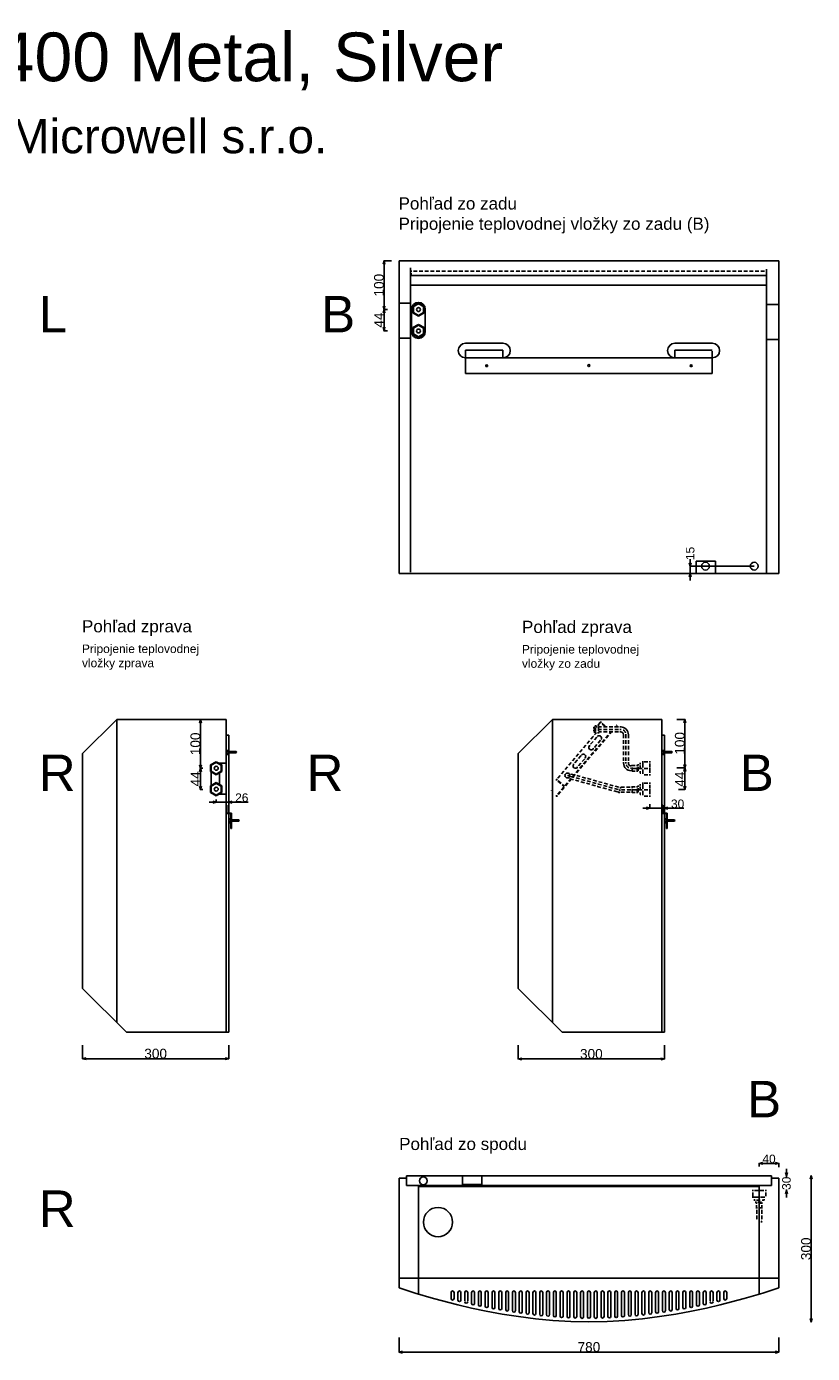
# Model space of a CAD drawing. Extents: x -700 to 2529, y -660 to 2065.
# Tile 5 of 5: x 915 to 2529, y -660 to 2065. Entities that reach past the tile are written whole.
import ezdxf

# ---------------------------------------------------------------- set-up
doc = ezdxf.new("R2010")
doc.units = 0
doc.header["$MEASUREMENT"] = 0
for name, pattern in [('Achse', [11.5, 0, -4, 7.5, 0]), ('Hidden Line', [19.5611, 14.1111, -5.45]), ('Čerchovaná', [215, 100, -50, 15, -50])]:
    doc.linetypes.add(name, pattern=pattern)
for name, color, linetype in [('Desky', 7, 'Continuous'), ('Kóty délkové', 7, 'Continuous'), ('Nábytek a zařízení', 7, 'Continuous'), ('Oblouky a kružnice', 7, 'Continuous'), ('Střechy', 7, 'Continuous'), ('Textové bloky', 7, 'Continuous'), ('W_BETON_N2', 7, 'Continuous'), ('W_BETON_N4', 7, 'Continuous'), ('W_VERBLEND_N2', 7, 'Continuous'), ('Zdi', 7, 'Continuous'), ('Čáry', 7, 'Continuous')]:
    doc.layers.add(name, color=color, linetype=linetype)
doc.styles.add('GENERATED_STYLE_1', font='ARIAL.ttf')
doc.dimstyles.new('Dimstyle_300', dxfattribs={"dimtxt": 17.5, "dimasz": 7.125, "dimexe": 0.18, "dimexo": 0, "dimgap": 0.09, "dimtad": 1, "dimdec": 0, "dimzin": 0, "dimdsep": 46, "dimtxsty": 'GENERATED_STYLE_1', "dimblk": 'ARROWHEAD_3', "dimblk1": 'ARROWHEAD_3', "dimblk2": 'ARROWHEAD_3', "dimcen": 0.09, "dimclrd": 7, "dimclre": 7, "dimclrt": 7, "dimazin": 0, "dimtfac": 1, "dimtdec": 4, "dimtmove": 0, "dimatfit": 0, "dimfxl": 0, "dimtolj": 1, "dimtzin": 0, "dimarcsym": 0})
doc.dimstyles.new('Dimstyle_4D6', dxfattribs={"dimtxt": 17.5, "dimasz": 7.125, "dimexe": 0.18, "dimexo": 0, "dimgap": 0.09, "dimtad": 1, "dimdec": 0, "dimzin": 0, "dimdsep": 46, "dimtxsty": 'GENERATED_STYLE_1', "dimblk": 'ARROWHEAD_3', "dimblk1": 'ARROWHEAD_3', "dimblk2": 'ARROWHEAD_3', "dimcen": 0.09, "dimclrd": 7, "dimclre": 7, "dimclrt": 7, "dimazin": 0, "dimtfac": 1, "dimtdec": 4, "dimtmove": 0, "dimatfit": 0, "dimfxl": 0, "dimtolj": 1, "dimtzin": 0, "dimarcsym": 0})
doc.dimstyles.new('Peter', dxfattribs={"dimtxt": 20, "dimasz": 7.125, "dimexe": 0.18, "dimexo": 0, "dimgap": 0.09, "dimtad": 1, "dimdec": 0, "dimzin": 0, "dimdsep": 46, "dimtxsty": 'GENERATED_STYLE_1', "dimblk": 'ARROWHEAD_3', "dimblk1": 'ARROWHEAD_3', "dimblk2": 'ARROWHEAD_3', "dimcen": 0.09, "dimclrd": 7, "dimclre": 7, "dimclrt": 7, "dimazin": 0, "dimtfac": 1, "dimtdec": 4, "dimtmove": 0, "dimatfit": 0, "dimfxl": 0, "dimtolj": 1, "dimtzin": 0, "dimarcsym": 0})

# ---------------------------------------------------------------- blocks, each defined once
blk = doc.blocks.new('ARROWHEAD_3')
at = {"color": 0, "linetype": 'Continuous'}
blk.add_line((0, 0), (-1, 0), dxfattribs=at)
blk.add_lwpolyline([(-1, 0.2679), (0, 0), (-1, -0.2679)], dxfattribs=at)
blk = doc.blocks.new('*D191')
at = {"layer": 'Defpoints', "color": 0}
for p in [(2225, 610), (2195, 468.4), (2195, 459.9)]:
    blk.add_point(p, dxfattribs=at)
at = {"layer": 'Kóty délkové', "color": 7, "linetype": 'Continuous', "lineweight": -2}
for p, q in [((2225, 610), (2225, 459.7)), ((2195, 468.4), (2195, 459.7)), ((2195, 459.9), (2180.8, 459.9)), ((2225, 459.9), (2195, 459.9)), ((2225, 459.9), (2264.7, 459.9)), ((2225, 459.9), (2239.3, 459.9))]:
    blk.add_line(p, q, dxfattribs=at)
at = {"layer": 'Kóty délkové', "color": 7, "lineweight": -2, "xscale": 7.124999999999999, "yscale": 7.124999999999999, "zscale": 7.124999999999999}
for p, rotation in [((2195, 459.9), 359.9999999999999), ((2225, 459.9), 179.9999999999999)]:
    blk.add_blockref('ARROWHEAD_3', p, dxfattribs=dict(at, rotation=rotation))
at = {"layer": 'Kóty délkové', "color": 7, "linetype": 'Continuous', "insert": (2252.2, 468.9), "char_height": 17.5, "attachment_point": 5, "style": 'GENERATED_STYLE_1'}
blk.add_mtext('\\A1;30', dxfattribs=at)
blk = doc.blocks.new('*D192')
at = {"layer": 'Defpoints', "color": 0}
for p in [(2278.1, 957), (2409.5, 957), (2460, 942)]:
    blk.add_point(p, dxfattribs=at)
at = {"layer": 'Kóty délkové', "color": 7, "linetype": 'Continuous', "lineweight": -2}
for p, q in [((2409.5, 957), (2277.9, 957)), ((2278.1, 964.1), (2278.1, 971.2)), ((2278.1, 942), (2278.1, 957)), ((2460, 942), (2277.9, 942)), ((2278.1, 942), (2278.1, 927.7))]:
    blk.add_line(p, q, dxfattribs=at)
at = {"layer": 'Kóty délkové', "color": 7, "lineweight": -2, "xscale": 7.124999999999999, "yscale": 7.124999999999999, "zscale": 7.124999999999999}
for p, rotation in [((2278.1, 957), 270), ((2278.1, 942), 90)]:
    blk.add_blockref('ARROWHEAD_3', p, dxfattribs=dict(at, rotation=rotation))
at = {"layer": 'Kóty délkové', "color": 7, "linetype": 'Continuous', "insert": (2278.1, 983.1), "char_height": 17.5, "attachment_point": 5, "rotation": 90, "style": 'GENERATED_STYLE_1'}
blk.add_mtext('\\A1;15', dxfattribs=at)
blk = doc.blocks.new('*D196')
at = {"layer": 'Defpoints', "color": 0}
for p in [(1330, 610), (1304.5, 477.7), (1304.5, 472.5)]:
    blk.add_point(p, dxfattribs=at)
at = {"layer": 'Kóty délkové', "color": 7, "linetype": 'Continuous', "lineweight": -2}
for p, q in [((1330, 610), (1330, 472.3)), ((1304.5, 472.5), (1290.2, 472.5)), ((1304.5, 477.7), (1304.5, 472.3)), ((1330, 472.5), (1304.5, 472.5)), ((1330, 472.5), (1369.8, 472.5)), ((1330, 472.5), (1344.2, 472.5))]:
    blk.add_line(p, q, dxfattribs=at)
at = {"layer": 'Kóty délkové', "color": 7, "lineweight": -2, "xscale": 7.124999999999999, "yscale": 7.124999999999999, "zscale": 7.124999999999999}
blk.add_blockref('ARROWHEAD_3', (1304.5, 472.5), dxfattribs=at)
at = {"layer": 'Kóty délkové', "color": 7, "lineweight": -2, "xscale": 7.124999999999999, "yscale": 7.124999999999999, "zscale": 7.124999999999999, "rotation": 180}
blk.add_blockref('ARROWHEAD_3', (1330, 472.5), dxfattribs=at)
at = {"layer": 'Kóty délkové', "color": 7, "linetype": 'Continuous', "insert": (1357, 481.5), "char_height": 17.5, "attachment_point": 5, "style": 'GENERATED_STYLE_1'}
blk.add_mtext('\\A1;26', dxfattribs=at)
blk = doc.blocks.new('SPLINE_3', base_point=(9842.7, 1897))
at = {"layer": 'W_VERBLEND_N2', "color": 7, "linetype": 'Continuous'}
blk.add_lwpolyline([(9842.7, 1897), (9875.7, 1886.1), (9913.7, 1874.8), (9963.2, 1862), (9991.5, 1855.5), (10021.9, 1849.1), (10054.2, 1843.2), (10087.9, 1837.9), (10122.9, 1833.5), (10158.9, 1830), (10195.6, 1827.8), (10232.7, 1827), (10269.9, 1827.8), (10306.6, 1830), (10342.6, 1833.5), (10377.6, 1837.9), (10411.3, 1843.2), (10443.5, 1849.1), (10474, 1855.5), (10502.3, 1862), (10551.8, 1874.8), (10589.8, 1886.1), (10622.7, 1897)], dxfattribs=at)
blk = doc.blocks.new('*D205')
at = {"layer": 'Defpoints', "color": 0}
for p in [(2475.8, -295), (2476, -295), (2475.8, -325)]:
    blk.add_point(p, dxfattribs=at)
at = {"layer": 'Kóty délkové', "color": 7, "linetype": 'Continuous', "lineweight": -2}
for p, q in [((2476, -295), (2475.6, -295)), ((2475.8, -295), (2475.8, -280.8)), ((2475.8, -295), (2475.8, -297.7)), ((2475.8, -325), (2475.6, -325)), ((2475.8, -325), (2475.8, -322.9)), ((2475.8, -325), (2475.8, -339.2))]:
    blk.add_line(p, q, dxfattribs=at)
at = {"layer": 'Kóty délkové', "color": 7, "lineweight": -2, "xscale": 7.124999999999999, "yscale": 7.124999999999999, "zscale": 7.124999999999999}
for p, rotation in [((2475.8, -295), 270), ((2475.8, -325), 90)]:
    blk.add_blockref('ARROWHEAD_3', p, dxfattribs=dict(at, rotation=rotation))
at = {"layer": 'Kóty délkové', "color": 7, "linetype": 'Continuous', "insert": (2475.8, -310.3), "char_height": 17.5, "attachment_point": 5, "rotation": 90, "style": 'GENERATED_STYLE_1'}
blk.add_mtext('\\A1;30', dxfattribs=at)
blk = doc.blocks.new('*D208')
at = {"layer": 'Defpoints', "color": 0}
for p in [(2420, -269.4), (2420, -275.7), (2460, -276.9)]:
    blk.add_point(p, dxfattribs=at)
at = {"layer": 'Kóty délkové', "color": 7, "linetype": 'Continuous', "lineweight": -2}
for p, q in [((2420, -275.7), (2420, -269.2)), ((2452.9, -269.4), (2427.1, -269.4)), ((2460, -276.9), (2460, -269.2))]:
    blk.add_line(p, q, dxfattribs=at)
at = {"layer": 'Kóty délkové', "color": 7, "lineweight": -2, "xscale": 7.124999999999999, "yscale": 7.124999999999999, "zscale": 7.124999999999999, "rotation": 180}
blk.add_blockref('ARROWHEAD_3', (2420, -269.4), dxfattribs=at)
at = {"layer": 'Kóty délkové', "color": 7, "lineweight": -2, "xscale": 7.124999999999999, "yscale": 7.124999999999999, "zscale": 7.124999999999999}
blk.add_blockref('ARROWHEAD_3', (2460, -269.4), dxfattribs=at)
at = {"layer": 'Kóty délkové', "color": 7, "linetype": 'Continuous', "insert": (2440, -260.4), "char_height": 17.5, "attachment_point": 5, "style": 'GENERATED_STYLE_1'}
blk.add_mtext('\\A1;40', dxfattribs=at)
blk = doc.blocks.new('*D236')
at = {"color": 7, "linetype": 'Continuous', "lineweight": -2}
for p, q in [((1030, -26.4), (1030, -54.7)), ((1330, -26.4), (1330, -54.7)), ((1037.1, -54.5), (1322.9, -54.5))]:
    blk.add_line(p, q, dxfattribs=at)
at = {"layer": 'Defpoints', "color": 0}
for p in [(1030, -26.4), (1330, -26.4), (1330, -54.5)]:
    blk.add_point(p, dxfattribs=at)
at = {"color": 7, "lineweight": -2, "xscale": 7.124999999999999, "yscale": 7.124999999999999, "zscale": 7.124999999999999, "rotation": 180}
blk.add_blockref('ARROWHEAD_3', (1030, -54.5), dxfattribs=at)
at = {"color": 7, "lineweight": -2, "xscale": 7.124999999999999, "yscale": 7.124999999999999, "zscale": 7.124999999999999}
blk.add_blockref('ARROWHEAD_3', (1330, -54.5), dxfattribs=at)
at = {"color": 7, "linetype": 'Continuous', "lineweight": 0, "insert": (1180, -44.2), "char_height": 20, "attachment_point": 5, "style": 'GENERATED_STYLE_1'}
blk.add_mtext('\\A1;300', dxfattribs=at)
blk = doc.blocks.new('*D240')
at = {"color": 7, "linetype": 'Continuous', "lineweight": -2}
for p, q in [((1272.2, 642), (1271.9, 642)), ((1272, 549.3), (1272, 634.9)), ((1276.9, 542.2), (1271.9, 542.2))]:
    blk.add_line(p, q, dxfattribs=at)
at = {"layer": 'Defpoints', "color": 0}
for p in [(1272, 642), (1272.2, 642), (1276.9, 542.2)]:
    blk.add_point(p, dxfattribs=at)
at = {"color": 7, "lineweight": -2, "xscale": 7.124999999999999, "yscale": 7.124999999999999, "zscale": 7.124999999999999}
for p, rotation in [((1272, 642), 90), ((1272, 542.2), 270)]:
    blk.add_blockref('ARROWHEAD_3', p, dxfattribs=dict(at, rotation=rotation))
at = {"color": 7, "linetype": 'Continuous', "lineweight": 0, "insert": (1261.7, 592.1), "char_height": 20, "attachment_point": 5, "rotation": 90, "style": 'GENERATED_STYLE_1'}
blk.add_mtext('\\A1;100', dxfattribs=at)
blk = doc.blocks.new('*D241')
at = {"color": 7, "linetype": 'Continuous', "lineweight": -2}
for p, q in [((1272.2, 542.1), (1271.9, 542.1)), ((1272, 505.3), (1272, 535)), ((1276.9, 498.1), (1271.9, 498.1))]:
    blk.add_line(p, q, dxfattribs=at)
at = {"layer": 'Defpoints', "color": 0}
for p in [(1272, 542.1), (1272.2, 542.1), (1276.9, 498.1)]:
    blk.add_point(p, dxfattribs=at)
at = {"color": 7, "lineweight": -2, "xscale": 7.124999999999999, "yscale": 7.124999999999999, "zscale": 7.124999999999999}
for p, rotation in [((1272, 542.1), 90), ((1272, 498.1), 270)]:
    blk.add_blockref('ARROWHEAD_3', p, dxfattribs=dict(at, rotation=rotation))
at = {"color": 7, "linetype": 'Continuous', "lineweight": 0, "insert": (1262, 520.1), "char_height": 20, "attachment_point": 5, "rotation": 90, "style": 'GENERATED_STYLE_1'}
blk.add_mtext('\\A1;44', dxfattribs=at)
blk = doc.blocks.new('*D256')
at = {"color": 7, "linetype": 'Continuous', "lineweight": -2}
for p, q in [((1664.5, 1584), (1648.9, 1584)), ((1649.1, 1491.2), (1649.1, 1576.9)), ((1656.3, 1484.1), (1648.9, 1484.1))]:
    blk.add_line(p, q, dxfattribs=at)
at = {"layer": 'Defpoints', "color": 0}
for p in [(1649.1, 1584), (1664.5, 1584), (1656.3, 1484.1)]:
    blk.add_point(p, dxfattribs=at)
at = {"color": 7, "lineweight": -2, "xscale": 7.124999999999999, "yscale": 7.124999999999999, "zscale": 7.124999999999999}
for p, rotation in [((1649.1, 1584), 90), ((1649.1, 1484.1), 270)]:
    blk.add_blockref('ARROWHEAD_3', p, dxfattribs=dict(at, rotation=rotation))
at = {"color": 7, "linetype": 'Continuous', "lineweight": 0, "insert": (1638.8, 1534.1), "char_height": 20, "attachment_point": 5, "rotation": 90, "style": 'GENERATED_STYLE_1'}
blk.add_mtext('\\A1;100', dxfattribs=at)
blk = doc.blocks.new('*D257')
at = {"color": 7, "linetype": 'Continuous', "lineweight": -2}
for p, q in [((1656.2, 1484.1), (1648.9, 1484.1)), ((1649.1, 1447.6), (1649.1, 1477)), ((1656, 1440.5), (1648.9, 1440.5))]:
    blk.add_line(p, q, dxfattribs=at)
at = {"layer": 'Defpoints', "color": 0}
for p in [(1649.1, 1484.1), (1656.2, 1484.1), (1656, 1440.5)]:
    blk.add_point(p, dxfattribs=at)
at = {"color": 7, "lineweight": -2, "xscale": 7.124999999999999, "yscale": 7.124999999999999, "zscale": 7.124999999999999}
for p, rotation in [((1649.1, 1484.1), 90), ((1649.1, 1440.5), 270)]:
    blk.add_blockref('ARROWHEAD_3', p, dxfattribs=dict(at, rotation=rotation))
at = {"color": 7, "linetype": 'Continuous', "lineweight": 0, "insert": (1639, 1462.3), "char_height": 20, "attachment_point": 5, "rotation": 90, "style": 'GENERATED_STYLE_1'}
blk.add_mtext('\\A1;44', dxfattribs=at)
blk = doc.blocks.new('*D261')
at = {"color": 7, "linetype": 'Continuous', "lineweight": -2}
for p, q in [((1925, -27), (1925, -55.3)), ((2225, -27), (2225, -55.3)), ((1932.1, -55.1), (2217.9, -55.1))]:
    blk.add_line(p, q, dxfattribs=at)
at = {"layer": 'Defpoints', "color": 0}
for p in [(1925, -27), (2225, -27), (2225, -55.1)]:
    blk.add_point(p, dxfattribs=at)
at = {"color": 7, "lineweight": -2, "xscale": 7.124999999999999, "yscale": 7.124999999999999, "zscale": 7.124999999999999, "rotation": 180}
blk.add_blockref('ARROWHEAD_3', (1925, -55.1), dxfattribs=at)
at = {"color": 7, "lineweight": -2, "xscale": 7.124999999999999, "yscale": 7.124999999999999, "zscale": 7.124999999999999}
blk.add_blockref('ARROWHEAD_3', (2225, -55.1), dxfattribs=at)
at = {"color": 7, "linetype": 'Continuous', "lineweight": 0, "insert": (2075, -44.8), "char_height": 20, "attachment_point": 5, "style": 'GENERATED_STYLE_1'}
blk.add_mtext('\\A1;300', dxfattribs=at)
blk = doc.blocks.new('*D270')
at = {"color": 7, "linetype": 'Continuous', "lineweight": -2}
for p, q in [((2250.7, 642.2), (2267.2, 642.2)), ((2267.1, 549.7), (2267.1, 635.1)), ((2250.8, 542.6), (2267.2, 542.6))]:
    blk.add_line(p, q, dxfattribs=at)
at = {"layer": 'Defpoints', "color": 0}
for p in [(2250.7, 642.2), (2267.1, 642.2), (2250.8, 542.6)]:
    blk.add_point(p, dxfattribs=at)
at = {"color": 7, "lineweight": -2, "xscale": 7.124999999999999, "yscale": 7.124999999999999, "zscale": 7.124999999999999}
for p, rotation in [((2267.1, 642.2), 90), ((2267.1, 542.6), 270)]:
    blk.add_blockref('ARROWHEAD_3', p, dxfattribs=dict(at, rotation=rotation))
at = {"color": 7, "linetype": 'Continuous', "lineweight": 0, "insert": (2256.8, 593.1), "char_height": 20, "attachment_point": 5, "rotation": 90, "style": 'GENERATED_STYLE_1'}
blk.add_mtext('\\A1;100', dxfattribs=at)
blk = doc.blocks.new('*D271')
at = {"color": 7, "linetype": 'Continuous', "lineweight": -2}
for p, q in [((2250.8, 542.6), (2267.2, 542.6)), ((2267, 505.4), (2267, 535.4)), ((2253.7, 498.2), (2267.2, 498.2))]:
    blk.add_line(p, q, dxfattribs=at)
at = {"layer": 'Defpoints', "color": 0}
for p in [(2250.8, 542.6), (2267, 542.6), (2253.7, 498.2)]:
    blk.add_point(p, dxfattribs=at)
at = {"color": 7, "lineweight": -2, "xscale": 7.124999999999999, "yscale": 7.124999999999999, "zscale": 7.124999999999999}
for p, rotation in [((2267, 542.6), 90), ((2267, 498.2), 270)]:
    blk.add_blockref('ARROWHEAD_3', p, dxfattribs=dict(at, rotation=rotation))
at = {"color": 7, "linetype": 'Continuous', "lineweight": 0, "insert": (2256.9, 519.6), "char_height": 20, "attachment_point": 5, "rotation": 90, "style": 'GENERATED_STYLE_1'}
blk.add_mtext('\\A1;44', dxfattribs=at)
blk = doc.blocks.new('*D273')
at = {"color": 7, "linetype": 'Continuous', "lineweight": -2}
for p, q in [((2526.4, -295), (2526.2, -295)), ((2526.4, -302.1), (2526.4, -587.7)), ((2526.4, -594.9), (2526.2, -594.9))]:
    blk.add_line(p, q, dxfattribs=at)
at = {"layer": 'Defpoints', "color": 0}
for p in [(2526.4, -295), (2526.4, -594.9), (2526.4, -594.9)]:
    blk.add_point(p, dxfattribs=at)
at = {"color": 7, "lineweight": -2, "xscale": 7.124999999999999, "yscale": 7.124999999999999, "zscale": 7.124999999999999}
for p, rotation in [((2526.4, -295), 90), ((2526.4, -594.9), 270)]:
    blk.add_blockref('ARROWHEAD_3', p, dxfattribs=dict(at, rotation=rotation))
at = {"color": 7, "linetype": 'Continuous', "lineweight": 0, "insert": (2516.1, -444.9), "char_height": 20, "attachment_point": 5, "rotation": 90, "style": 'GENERATED_STYLE_1'}
blk.add_mtext('\\A1;300', dxfattribs=at)
blk = doc.blocks.new('*D277')
at = {"color": 7, "linetype": 'Continuous', "lineweight": -2}
for p, q in [((1680, -626.9), (1680, -657.2)), ((2460, -626.9), (2460, -657.2)), ((1687.1, -657), (2452.9, -657))]:
    blk.add_line(p, q, dxfattribs=at)
at = {"layer": 'Defpoints', "color": 0}
for p in [(1680, -626.9), (2460, -626.9), (2460, -657)]:
    blk.add_point(p, dxfattribs=at)
at = {"color": 7, "lineweight": -2, "xscale": 7.124999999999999, "yscale": 7.124999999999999, "zscale": 7.124999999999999, "rotation": 180}
blk.add_blockref('ARROWHEAD_3', (1680, -657), dxfattribs=at)
at = {"color": 7, "lineweight": -2, "xscale": 7.124999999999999, "yscale": 7.124999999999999, "zscale": 7.124999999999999}
blk.add_blockref('ARROWHEAD_3', (2460, -657), dxfattribs=at)
at = {"color": 7, "linetype": 'Continuous', "lineweight": 0, "insert": (2070, -646.7), "char_height": 20, "attachment_point": 5, "style": 'GENERATED_STYLE_1'}
blk.add_mtext('\\A1;780', dxfattribs=at)

msp = doc.modelspace()

# ---------------------------------------------------------------- linework, layer by layer
at = {"layer": 'Desky', "color": 1, "linetype": 'Continuous'}
for p, q in [((2455, 1584), (1685, 1584)), ((2435, 1534), (1705, 1534))]:
    msp.add_line(p, q, dxfattribs=at)
at = {"layer": 'Desky', "color": 7, "linetype": 'Achse'}
msp.add_line((2435, 1563), (1705, 1563), dxfattribs=at)
at = {"layer": 'Desky', "color": 7, "linetype": 'Continuous'}
for p, q in [((2435, 1554), (1705, 1554)), ((1680, 957), (1680, 962)), ((2460, 957), (2460, 962))]:
    msp.add_line(p, q, dxfattribs=at)
at = {"layer": 'Nábytek a zařízení', "color": 7, "linetype": 'Continuous'}
for p, q in [((2285.4, 942), (2285, 942)), ((2286.5, 942), (2285.4, 942)), ((2288.3, 942), (2286.5, 942)), ((2290.8, 942), (2288.3, 942)), ((2293.9, 942), (2290.8, 942)), ((2297.5, 942), (2293.9, 942)), ((2301.4, 942), (2297.5, 942)), ((2305.7, 942), (2301.4, 942)), ((2310, 942), (2305.7, 942)), ((2314.3, 942), (2310, 942)), ((2318.6, 942), (2314.3, 942)), ((2322.5, 942), (2318.6, 942)), ((2326.1, 942), (2322.5, 942)), ((2329.2, 942), (2326.1, 942)), ((2331.7, 942), (2329.2, 942)), ((2333.5, 942), (2331.7, 942)), ((2334.6, 942), (2333.5, 942)), ((2335, 942), (2334.6, 942))]:
    msp.add_line(p, q, dxfattribs=at)
at = {"layer": 'Oblouky a kružnice', "color": 1, "linetype": 'Continuous'}
for centre, radius in [((1720, 1484), 4), ((1720, 1440), 4), ((1304.5, 542), 4), ((2025.8, 527.2), 5), ((1304.5, 499), 4)]:
    msp.add_circle(centre, radius, dxfattribs=at)
at = {"layer": 'Oblouky a kružnice', "color": 7, "linetype": 'Continuous'}
for centre, radius in [((1860, 1368.7), 2), ((2070, 1369), 2), ((2280, 1368.7), 2), ((2309.5, 957), 8), ((2409.5, 957), 8), ((1730, -305.3), 8), ((1760, -390), 30)]:
    msp.add_circle(centre, radius, dxfattribs=at)
for centre, radius, start, end in [((1719.8, 1484.8), 14, 0, 180), ((1719.8, 1438.8), 14, 180, 0), ((1816.5, 1399.7), 15, 90, 270), ((1893.5, 1399.7), 15, 270, 90), ((2246.5, 1399.7), 15, 90, 270), ((2323.5, 1399.7), 15, 270, 90)]:
    msp.add_arc(centre, radius, start, end, dxfattribs=at)
at = {"layer": 'Oblouky a kružnice', "color": 1, "linetype": 'Continuous'}
for centre, radius, start, end in [((2135.1, 610.8), 16, 0, 90), ((2090.9, 603.9), 5, 321.7648, 139.5836), ((2135.1, 610.8), 6, 0, 90), ((2074.7, 584.8), 5, 139.5494, 321.4774), ((2042.3, 546.8), 5, 139.5494, 321.4774), ((2058.5, 565.8), 5, 321.7648, 139.5836), ((2157.1, 552.8), 16, 180, 270), ((2157.1, 552.8), 6, 180, 270), ((2132.7, 503), 10, 249.7053, 269.6035), ((2415, -387.3), 10, 339.7053, 359.6035)]:
    msp.add_arc(centre, radius, start, end, dxfattribs=at)
at = {"layer": 'Oblouky a kružnice', "color": 1, "linetype": 'Achse'}
for centre, start, end in [((2135.1, 610.8), 0, 90), ((2157.1, 552.8), 180, 270)]:
    msp.add_arc(centre, 11, start, end, dxfattribs=at)
at = {"layer": 'Střechy', "color": 7, "linetype": 'Continuous'}
for p, q in [((1680, 1584), (2460, 1584)), ((1680, 1509.9), (1680, 1517)), ((2460, 1509.9), (2460, 1517)), ((2460, 1509.9), (2460, 1517))]:
    msp.add_line(p, q, dxfattribs=at)
at = {"layer": 'W_BETON_N2', "color": 7, "linetype": 'Continuous'}
for p, q in [((1100, 642), (1030, 572)), ((1100, 20), (1100, 642)), ((1100, 642), (1325, 642)), ((1995, 642), (1925, 572)), ((1995, 20), (1995, 642)), ((1030, 90), (1030, 572)), ((1925, 90), (1925, 572)), ((1120, 0), (1030, 90)), ((2015, 0), (1925, 90)), ((1695, -295), (1695, -315)), ((1680, -525), (1680, -505)), ((2460, -525), (2460, -505)), ((1787, -547.7), (1787, -534.3)), ((1793, -547.7), (1793, -534.5)), ((1801, -550.3), (1801, -534.3)), ((1807, -550.3), (1807, -534.5)), ((1815, -552.6), (1815, -534.3)), ((1821, -552.6), (1821, -534.5)), ((1829, -556.9), (1829, -534.3)), ((1835, -556.9), (1835, -534.5)), ((1843, -559.8), (1843, -534.3)), ((1849, -559.8), (1849, -534.5)), ((1857, -562.7), (1857, -534.3)), ((1863, -562.7), (1863, -534.5)), ((1871, -565.1), (1871, -534.3)), ((1877, -565.1), (1877, -534.5)), ((1885, -567.4), (1885, -534.3)), ((1891, -567.4), (1891, -534.5)), ((1899, -569.8), (1899, -534.3)), ((1905, -569.8), (1905, -534.5)), ((1913, -571.9), (1913, -534.3)), ((1919, -571.9), (1919, -534.5)), ((1927, -574.3), (1927, -534.3)), ((1933, -574.3), (1933, -534.5)), ((1941, -576), (1941, -534.3)), ((1947, -576), (1947, -534.5)), ((1955, -578), (1955, -534.3)), ((1961, -578), (1961, -534.5)), ((1969, -579.4), (1969, -534.3)), ((1975, -579.4), (1975, -534.5)), ((1983, -580.1), (1983, -534.3)), ((1989, -580.1), (1989, -534.5)), ((1997, -581.8), (1997, -534.3)), ((2003, -581.8), (2003, -534.5)), ((2011, -583), (2011, -534.3)), ((2017, -583), (2017, -534.5)), ((2025, -583.6), (2025, -534.3)), ((2031, -583.6), (2031, -534.5)), ((2039, -584), (2039, -534.3)), ((2045, -584), (2045, -534.5)), ((2053, -584.8), (2053, -534.3)), ((2059, -584.8), (2059, -534.5)), ((2067, -584.6), (2067, -534.3)), ((2073, -584.6), (2073, -534.5)), ((2081, -584.8), (2081, -534.5)), ((2087, -584.8), (2087, -534.3)), ((2095, -584), (2095, -534.5)), ((2101, -584), (2101, -534.3)), ((2109, -583.6), (2109, -534.5)), ((2115, -583.6), (2115, -534.3)), ((2123, -583), (2123, -534.5)), ((2129, -583), (2129, -534.3)), ((2137, -581.8), (2137, -534.5)), ((2143, -581.8), (2143, -534.3)), ((2151, -580.1), (2151, -534.5)), ((2157, -580.1), (2157, -534.3)), ((2165, -579.4), (2165, -534.5)), ((2171, -579.4), (2171, -534.3)), ((2179, -578), (2179, -534.5)), ((2185, -578), (2185, -534.3)), ((2193, -576), (2193, -534.5)), ((2199, -576), (2199, -534.3)), ((2207, -574.3), (2207, -534.5)), ((2213, -574.3), (2213, -534.3)), ((2221, -571.9), (2221, -534.5)), ((2227, -571.9), (2227, -534.3)), ((2235, -569.8), (2235, -534.5)), ((2241, -569.8), (2241, -534.3)), ((2249, -567.4), (2249, -534.5)), ((2255, -567.4), (2255, -534.3)), ((2263, -565.1), (2263, -534.5)), ((2269, -565.1), (2269, -534.3)), ((2277, -562.7), (2277, -534.5)), ((2283, -562.7), (2283, -534.3)), ((2291, -559.8), (2291, -534.5)), ((2297, -559.8), (2297, -534.3)), ((2305, -556.9), (2305, -534.5)), ((2311, -556.9), (2311, -534.3)), ((2319, -552.6), (2319, -534.5)), ((2325, -552.6), (2325, -534.3)), ((2333, -550.3), (2333, -534.5)), ((2339, -550.3), (2339, -534.3)), ((2347, -547.7), (2347, -534.5)), ((2353, -547.7), (2353, -534.3))]:
    msp.add_line(p, q, dxfattribs=at)
at = {"layer": 'W_BETON_N4', "color": 7, "linetype": 'Continuous'}
for centre, start, end in [((1790, -534.5), 0, 180), ((1804, -534.5), 0, 180), ((1818, -534.5), 0, 180), ((1832, -534.5), 0, 180), ((1846, -534.5), 0, 180), ((1860, -534.5), 0, 180), ((1874, -534.5), 0, 180), ((1888, -534.5), 0, 180), ((1902, -534.5), 0, 180), ((1916, -534.5), 0, 180), ((1930, -534.5), 0, 180), ((1944, -534.5), 0, 180), ((1958, -534.5), 0, 180), ((1972, -534.5), 0, 180), ((1986, -534.5), 0, 180), ((2000, -534.5), 0, 180), ((2014, -534.5), 0, 180), ((2028, -534.5), 0, 180), ((2042, -534.5), 0, 180), ((2056, -534.5), 0, 180), ((2070, -534.5), 0, 180), ((2084, -534.5), 0, 180), ((2098, -534.5), 0, 180), ((2112, -534.5), 0, 180), ((2126, -534.5), 0, 180), ((2140, -534.5), 0, 180), ((2154, -534.5), 0, 180), ((2168, -534.5), 0, 180), ((2182, -534.5), 0, 180), ((2196, -534.5), 0, 180), ((2210, -534.5), 0, 180), ((2224, -534.5), 0, 180), ((2238, -534.5), 0, 180), ((2252, -534.5), 0, 180), ((2266, -534.5), 0, 180), ((2280, -534.5), 0, 180), ((2294, -534.5), 0, 180), ((2308, -534.5), 0, 180), ((2322, -534.5), 0, 180), ((2336, -534.5), 0, 180), ((2350, -534.5), 0, 180), ((1790, -547.2), 180, 0), ((1804, -550.3), 180, 0), ((1818, -553.8), 180, 0), ((1832, -556.9), 180, 0), ((1846, -559.8), 180, 0), ((1860, -562.7), 180, 0), ((1874, -565.1), 180, 0), ((1888, -567.4), 180, 0), ((1902, -569.8), 180, 0), ((1916, -571.9), 180, 0), ((2224, -571.9), 180, 0), ((2238, -569.8), 180, 0), ((2252, -567.4), 180, 0), ((2266, -565.1), 180, 0), ((2280, -562.7), 180, 0), ((2294, -559.8), 180, 0), ((2308, -556.9), 180, 0), ((2322, -553.8), 180, 0), ((2336, -550.3), 180, 0), ((2350, -547.2), 180, 0), ((1930, -574.3), 180, 0), ((1944, -576), 180, 0), ((1958, -578), 180, 0), ((1972, -579.4), 180, 0), ((1986, -580.1), 180, 0), ((2000, -581.8), 180, 0), ((2014, -583), 180, 0), ((2028, -583.6), 180, 0), ((2042, -584), 180, 0), ((2056, -584.8), 180, 0), ((2070, -584.6), 180, 0), ((2084, -584.8), 180, 0), ((2098, -584), 180, 0), ((2112, -583.6), 180, 0), ((2126, -583), 180, 0), ((2140, -581.8), 180, 0), ((2154, -580.1), 180, 0), ((2168, -579.4), 180, 0), ((2182, -578), 180, 0), ((2196, -576), 180, 0), ((2210, -574.3), 180, 0)]:
    msp.add_arc(centre, 3, start, end, dxfattribs=at)
at = {"layer": 'Zdi', "color": 7, "linetype": 'Continuous'}
for p, q in [((1680, 1584), (1685, 1584)), ((1680, 957), (1680, 1584)), ((1705, 1584), (2435, 1584)), ((2455, 1584), (2460, 1584)), ((2460, 962), (2460, 1584)), ((1703.8, 944.8), (1703.8, 1569.8)), ((2435, 1567), (2435, 942)), ((1705, 1534), (2435, 1534)), ((2460, 1517), (2460, 1022)), ((2460, 1017), (2460, 957)), ((1680, 957), (1680, 942)), ((2460, 957), (2460, 942)), ((1705, 942), (1680, 942)), ((2285, 942), (1705, 942)), ((2435, 942), (2335, 942)), ((2460, 942), (2435, 942))]:
    msp.add_line(p, q, dxfattribs=at)
at = {"layer": 'Čáry', "color": 7, "linetype": 'Achse'}
for p, q in [((1705, 1563), (1705, 1554)), ((2435, 1563), (2435, 1554)), ((1993.1, 495.9), (1992.3, 496.5))]:
    msp.add_line(p, q, dxfattribs=at)
at = {"layer": 'Čáry', "color": 7, "linetype": 'Continuous'}
for p, q in [((1703.8, 1497.3), (1680, 1497.3)), ((1705.8, 1438.8), (1705.8, 1484.8)), ((1733.8, 1438.8), (1733.8, 1484.8)), ((2435, 1494.5), (2460, 1494.5)), ((1703.8, 1425.3), (1680, 1425.3)), ((2435, 1422.5), (2460, 1422.5)), ((1816.5, 1414.7), (1893.6, 1414.7)), ((1816.5, 1400.7), (1893.5, 1400.7)), ((1816.5, 1352.7), (1816.5, 1400.7)), ((2246.5, 1414.7), (2323.6, 1414.7)), ((2323.5, 1400.7), (2246.5, 1400.7)), ((2323.5, 1384.7), (1816.5, 1384.7)), ((2323.5, 1352.7), (2323.5, 1384.7)), ((2323.5, 1352.7), (1816.5, 1352.7)), ((2290, 942), (2290, 967)), ((2330, 967), (2290, 967)), ((2330, 942), (2330, 967)), ((1325, 642), (1152.8, 642)), ((1325, 0), (1325, 642)), ((2220, 642), (1995, 642)), ((2220, 0), (2220, 642)), ((1330, 610), (1325, 610)), ((1330, 0), (1330, 610)), ((2225, 610), (2220, 610)), ((2225, 0), (2225, 610)), ((1325, 578.5), (1329, 578.5)), ((1325, 570.5), (1325, 578.5)), ((1325, 576.5), (1329, 576.5)), ((1325, 572.5), (1329, 572.5)), ((1329, 570.5), (1329, 578.5)), ((1329, 576.5), (1345.1, 576.5)), ((1329, 573.5), (1345.1, 573.5)), ((1345.1, 576.5), (1346, 575)), ((1345.1, 573.5), (1346, 575)), ((2220, 578.5), (2224, 578.5)), ((2220, 570.5), (2220, 578.5)), ((2220, 576.5), (2224, 576.5)), ((2220, 572.5), (2224, 572.5)), ((2224, 570.5), (2224, 578.5)), ((2224, 576.5), (2240.1, 576.5)), ((2224, 573.5), (2240.1, 573.5)), ((2240.1, 576.5), (2241, 575)), ((2240.1, 573.5), (2241, 575)), ((1310.4, 552.2), (1326, 552.2)), ((1325, 570.5), (1329, 570.5)), ((2220, 570.5), (2224, 570.5)), ((1294.1, 534.5), (1294.1, 506.5)), ((1311, 508.7), (1311, 532.3)), ((1310.3, 488.8), (1325.9, 488.8)), ((1325.5, 449), (1325.5, 466)), ((1326.5, 466), (1325.5, 466)), ((1326.5, 450), (1326.5, 466)), ((2220.5, 449), (2220.5, 466)), ((2221.5, 466), (2220.5, 466)), ((2221.5, 450), (2221.5, 466)), ((1325.5, 449), (1334.5, 449)), ((1326.5, 450), (1335.5, 450)), ((1330.5, 438), (1334.5, 438)), ((1330.5, 430), (1330.5, 438)), ((1330.5, 436), (1334.5, 436)), ((1334.5, 418), (1334.5, 449)), ((1335.5, 418), (1335.5, 450)), ((2220.5, 449), (2229.5, 449)), ((2221.5, 450), (2230.5, 450)), ((2225.5, 438), (2229.5, 438)), ((2225.5, 430), (2225.5, 438)), ((2225.5, 436), (2229.5, 436)), ((2229.5, 418), (2229.5, 449)), ((2230.5, 418), (2230.5, 450)), ((1330.5, 432), (1334.5, 432)), ((1330.5, 430), (1334.5, 430)), ((1334.5, 436), (1350.7, 436)), ((1334.5, 433), (1350.7, 433)), ((1335.5, 418), (1334.5, 418)), ((1350.7, 436), (1351.5, 434.5)), ((1350.7, 433), (1351.5, 434.5)), ((2225.5, 432), (2229.5, 432)), ((2225.5, 430), (2229.5, 430)), ((2229.5, 436), (2245.7, 436)), ((2229.5, 433), (2245.7, 433)), ((2230.5, 418), (2229.5, 418)), ((2245.7, 436), (2246.5, 434.5)), ((2245.7, 433), (2246.5, 434.5)), ((1330, 0), (1120, 0)), ((2225, 0), (2015, 0)), ((1330, 0), (1120, 0)), ((1695, -295), (1695, -315)), ((2445, -295), (1695, -295)), ((1810, -312.7), (1810, -295)), ((1850, -312.7), (1850, -295)), ((2445, -295), (2445, -315)), ((1680, -300), (1695, -300)), ((1680, -300), (1680, -505)), ((1695, -315), (2445, -315)), ((1720, -317), (2420, -317)), ((1720, -317), (1720, -538.3)), ((1830, -312.7), (1810, -312.7)), ((1830, -312.7), (1850, -312.7)), ((2420, -317), (2420, -538.1)), ((2460, -300), (2445, -300)), ((2460, -300), (2460, -505)), ((1680, -505), (2460, -505))]:
    msp.add_line(p, q, dxfattribs=at)
at = {"layer": 'Čáry', "color": 1, "linetype": 'Continuous'}
for p, q in [((1720, 1497.5), (1708.3, 1490.8)), ((1708.3, 1490.8), (1708.3, 1477.2)), ((1708.3, 1477.2), (1720, 1470.5)), ((1709.6, 1490), (1720, 1496)), ((1709.6, 1478), (1709.6, 1490)), ((1720, 1472), (1709.6, 1478)), ((1731.7, 1490.8), (1720, 1497.5)), ((1720, 1496), (1730.4, 1490)), ((1730.4, 1478), (1720, 1472)), ((1720, 1470.5), (1731.7, 1477.2)), ((1730.4, 1490), (1730.4, 1478)), ((1731.7, 1477.2), (1731.7, 1490.8)), ((1720, 1453.5), (1708.3, 1446.8)), ((1708.3, 1446.8), (1708.3, 1433.2)), ((1709.6, 1446), (1720, 1452)), ((1709.6, 1434), (1709.6, 1446)), ((1731.7, 1446.8), (1720, 1453.5)), ((1720, 1452), (1730.4, 1446)), ((1730.4, 1446), (1730.4, 1434)), ((1731.7, 1433.2), (1731.7, 1446.8)), ((1708.3, 1433.2), (1720, 1426.5)), ((1720, 1428), (1709.6, 1434)), ((1730.4, 1434), (1720, 1428)), ((1720, 1426.5), (1731.7, 1433.2)), ((1292.8, 548.8), (1304.5, 555.5)), ((1292.8, 535.3), (1292.8, 548.8)), ((1304.5, 554), (1294.1, 548)), ((1294.1, 548), (1294.1, 536)), ((1304.5, 555.5), (1316.2, 548.8)), ((1314.9, 548), (1304.5, 554)), ((1314.9, 536), (1314.9, 548)), ((1316.2, 548.8), (1316.2, 535.3)), ((1304.5, 528.5), (1292.8, 535.3)), ((1294.1, 536), (1304.5, 530)), ((1304.5, 530), (1314.9, 536)), ((1316.2, 535.3), (1304.5, 528.5)), ((1292.8, 505.8), (1304.5, 512.5)), ((1292.8, 492.3), (1292.8, 505.8)), ((1304.5, 485.5), (1292.8, 492.3)), ((1304.5, 511), (1294.1, 505)), ((1294.1, 505), (1294.1, 493)), ((1294.1, 493), (1304.5, 487)), ((1304.5, 512.5), (1316.2, 505.8)), ((1314.9, 505), (1304.5, 511)), ((1304.5, 487), (1314.9, 493)), ((1316.2, 492.3), (1304.5, 485.5)), ((1314.9, 493), (1314.9, 505)), ((1316.2, 505.8), (1316.2, 492.3))]:
    msp.add_line(p, q, dxfattribs=at)
at = {"layer": 'Čáry', "color": 7, "linetype": 'Hidden Line'}
for p, q in [((1893.5, 1400.7), (1893.5, 1384.7)), ((2246.5, 1400.7), (2246.5, 1384.7)), ((2323.5, 1384.7), (2323.5, 1400.7))]:
    msp.add_line(p, q, dxfattribs=at)
at = {"layer": 'Čáry', "color": 1, "linetype": 'Achse'}
for p, q in [((2081.5, 616.1), (2081.5, 627.6)), ((2081.5, 627.6), (2083.6, 627.6)), ((2089.4, 628.8), (2083.6, 628.8)), ((2083.6, 628.8), (2083.6, 614.9)), ((2085.8, 626.8), (2094.4, 636.9)), ((2089.4, 614.9), (2089.4, 628.8)), ((2135.1, 626.8), (2089.4, 626.8)), ((2093.8, 636.2), (2104.8, 626.8)), ((2094.4, 636.9), (2106.4, 626.8)), ((2123.6, 626.8), (2127.1, 630.9)), ((2124.9, 626.8), (2127.9, 630.3)), ((2127.9, 630.3), (2127.1, 630.9)), ((2003.2, 485.4), (2115.1, 616.8)), ((2003.2, 518.2), (2085.5, 614.9)), ((2004, 484.8), (2116.4, 616.8)), ((2070.9, 588.1), (2087.1, 607.1)), ((2078.6, 581.7), (2094.8, 600.8)), ((2081.5, 625.2), (2080.3, 625.2)), ((2080.3, 625.2), (2080.3, 618.4)), ((2135.1, 621.8), (2080.3, 621.8)), ((2080.3, 618.4), (2081.5, 618.4)), ((2083.6, 616.1), (2081.5, 616.1)), ((2083.6, 614.9), (2089.4, 614.9)), ((2135.1, 616.8), (2089.4, 616.8)), ((2141.1, 552.8), (2141.1, 614.6)), ((2146.1, 552.8), (2146.1, 614.6)), ((2151.1, 552.8), (2151.1, 614.6)), ((2038.5, 550), (2054.7, 569)), ((2046.2, 543.6), (2062.4, 562.7)), ((2159, 546.8), (2157.1, 546.8)), ((2159, 547.3), (2159, 536.3)), ((2169, 547.3), (2159, 547.3)), ((2169, 547.8), (2169, 535.8)), ((2171, 547.8), (2169, 547.8)), ((2171, 548.8), (2171, 534.8)), ((2175, 548.8), (2171, 548.8)), ((2181, 551.8), (2175, 551.8)), ((2175, 551.8), (2175, 531.8)), ((2195, 555.3), (2181, 555.3)), ((2181, 555.3), (2181, 528.3)), ((2195, 528.3), (2195, 555.3)), ((2003.2, 518.2), (2019.4, 504.4)), ((2003.9, 519), (2020.1, 505.2)), ((2132.4, 492.2), (2024.5, 522.4)), ((2133.8, 497.1), (2025.8, 527.2)), ((2135.1, 501.9), (2027.1, 532)), ((2195, 541.8), (2157.1, 541.8)), ((2159, 536.8), (2157.1, 536.8)), ((2169, 536.3), (2159, 536.3)), ((2171, 535.8), (2169, 535.8)), ((2175, 534.8), (2171, 534.8)), ((2181, 531.8), (2175, 531.8)), ((2195, 528.3), (2181, 528.3)), ((2195, 498), (2131.7, 498)), ((2159, 493), (2132.6, 493)), ((2159, 503), (2132.7, 503)), ((2159, 503.5), (2159, 492.5)), ((2169, 503.5), (2159, 503.5)), ((2169, 492.5), (2159, 492.5)), ((2169, 504), (2169, 492)), ((2171, 504), (2169, 504)), ((2171, 492), (2169, 492)), ((2171, 505), (2171, 491)), ((2175, 505), (2171, 505)), ((2175, 491), (2171, 491)), ((2181, 508), (2175, 508)), ((2175, 508), (2175, 488)), ((2195, 511.5), (2181, 511.5)), ((2181, 511.5), (2181, 484.5)), ((2195, 484.5), (2195, 511.5)), ((2181, 488), (2175, 488)), ((2195, 484.5), (2181, 484.5)), ((2433.5, -325), (2406.5, -325)), ((2406.5, -325), (2406.5, -339)), ((2420, -325), (2420, -388.3)), ((2433.5, -325), (2433.5, -339)), ((2406.5, -339), (2433.5, -339)), ((2410, -339), (2410, -345)), ((2410, -345), (2430, -345)), ((2413, -345), (2413, -349)), ((2413, -349), (2427, -349)), ((2414, -349), (2414, -351)), ((2414, -351), (2426, -351)), ((2414.5, -351), (2414.5, -361)), ((2425.5, -351), (2425.5, -361)), ((2426, -349), (2426, -351)), ((2427, -345), (2427, -349)), ((2430, -339), (2430, -345)), ((2414.5, -361), (2425.5, -361)), ((2415, -361), (2415, -387.3)), ((2425, -361), (2425, -387.4))]:
    msp.add_line(p, q, dxfattribs=at)
at = {"layer": 'Čáry', "color": 7, "linetype": 'Čerchovaná'}
for p, q in [((1329, 576.1), (1345.4, 576.1)), ((1329, 573.9), (1345.4, 573.9)), ((2224, 576.1), (2240.4, 576.1)), ((2224, 573.9), (2240.4, 573.9)), ((1334.5, 435.6), (1350.9, 435.6)), ((1334.5, 433.4), (1350.9, 433.4)), ((2229.5, 435.6), (2245.9, 435.6)), ((2229.5, 433.4), (2245.9, 433.4))]:
    msp.add_line(p, q, dxfattribs=at)

# ---------------------------------------------------------------- block references
at = {"layer": 'W_VERBLEND_N2', "color": 7, "linetype": 'Continuous'}
msp.add_blockref('SPLINE_3', (1680, -525), dxfattribs=at)

# ---------------------------------------------------------------- texts
at = {"layer": 'Textové bloky', "color": 7, "style": 'GENERATED_STYLE_1'}
for s, insert, char_height, width, attachment_point in [('{DRY300/DRY400 Metal, Silver}', (942.7, 1993.6), 100, 3018.994, 5), ('{v. 01/2014, Microwell s.r.o.}', (951, 1833.5), 70, 3005.141, 5), ('{Pohľad zo zadu\\PPripojenie teplovodnej vložky zo zadu (B)}', (1679, 1714.4), 25, 750, 1), ('{\\C1;L}', (940, 1512), 75, 291.06, 1), ('{\\C1;B}', (1520, 1512), 75, 291.06, 1), ('{Pohľad zprava}', (1028.7, 846.1), 25, 470.248, 1), ('{Pohľad zprava}', (1932.6, 844.8), 25, 470.248, 1), ('{Pripojenie teplovodnej vložky zprava}', (1028.7, 796.1), 17.5, 255.516, 1), ('{Pripojenie teplovodnej vložky zo zadu}', (1932.5, 795), 17.5, 255.516, 1), ('{\\C1;R}', (940, 570), 75, 291.06, 1), ('{\\C1;R}', (1490, 570), 75, 291.06, 1), ('{\\C1;B}', (2380, 570), 75, 291.06, 1), ('{\\C1;B}', (2395, -100), 75, 291.06, 1), ('{Pohľad zo spodu}', (1680.2, -217), 25, 340.436, 1), ('{\\C1;R}', (940, -325), 75, 291.06, 1)]:
    msp.add_mtext(s, dxfattribs=dict(at, insert=insert, char_height=char_height, width=width, attachment_point=attachment_point))

# ---------------------------------------------------------------- dimensions: what is measured, and where the dimension line sits
at = {"linetype": 'Continuous', "lineweight": 0}
for base, p1, p2, picture, middle in [((1649.1, 1584), (1656.3, 1484.1), (1664.5, 1584), '*D256', (1638.8, 1534.1)), ((1649.1, 1484.1), (1656, 1440.5), (1656.2, 1484.1), '*D257', (1639, 1462.3)), ((1272, 642), (1276.9, 542.2), (1272.2, 642), '*D240', (1261.7, 592.1)), ((1272, 542.1), (1276.9, 498.1), (1272.2, 542.1), '*D241', (1262, 520.1)), ((2526.4, -594.9), (2526.4, -295), (2526.4, -594.9), '*D273', (2516.1, -444.9))]:
    dim = msp.add_linear_dim(base=base, p1=p1, p2=p2, angle=90, dimstyle='Peter', dxfattribs=at)
    dim.commit()
    dim.dimension.update_dxf_attribs({"geometry": picture, "text_midpoint": middle})
for base, p1, p2, picture, middle in [((2267.1, 642.2), (2250.8, 542.6), (2250.7, 642.2), '*D270', (2267.1, 593.1)), ((2267, 542.6), (2253.7, 498.2), (2250.8, 542.6), '*D271', (2267, 519.6))]:
    dim = msp.add_linear_dim(base=base, p1=p1, p2=p2, angle=90, dimstyle='Peter', dxfattribs=at)
    dim.commit()
    dim.dimension.update_dxf_attribs({"geometry": picture, "text_midpoint": middle, "dimtype": 160})
for base, p1, p2, picture, middle in [((1330, -54.5), (1030, -26.4), (1330, -26.4), '*D236', (1180, -54.5)), ((2225, -55.1), (1925, -27), (2225, -27), '*D261', (2075, -55.1)), ((2460, -657), (1680, -626.9), (2460, -626.9), '*D277', (2070, -657))]:
    dim = msp.add_linear_dim(base=base, p1=p1, p2=p2, dimstyle='Peter', dxfattribs=at)
    dim.commit()
    dim.dimension.update_dxf_attribs({"geometry": picture, "text_midpoint": middle, "dimtype": 160})
at = {"layer": 'Kóty délkové', "color": 7, "linetype": 'Continuous'}
dim = msp.add_linear_dim(base=(2278.1, 957), p1=(2460, 942), p2=(2409.5, 957), angle=90, dimstyle='Dimstyle_300', dxfattribs=at)
dim.commit()
dim.dimension.update_dxf_attribs({"geometry": '*D192', "text_midpoint": (2278.1, 983.1), "text_rotation": 90})
for base, p1, p2, picture, middle in [((1304.4756, 472.4903), (1330, 610), (1304.4756, 477.6508), '*D196', (1357.01, 472.4903)), ((2195, 459.9), (2225, 610), (2195, 468.4), '*D191', (2252.2, 459.9)), ((2420, -269.4), (2460, -276.9), (2420, -275.7), '*D208', (2440, -269.4))]:
    dim = msp.add_linear_dim(base=base, p1=p1, p2=p2, angle=180, dimstyle='Dimstyle_4D6', dxfattribs=at)
    dim.commit()
    dim.dimension.update_dxf_attribs({"geometry": picture, "text_midpoint": middle, "dimtype": 160})
dim = msp.add_linear_dim(base=(2475.8, -295), p1=(2475.8, -325), p2=(2476, -295), angle=90, dimstyle='Dimstyle_4D6', dxfattribs=at)
dim.commit()
dim.dimension.update_dxf_attribs({"geometry": '*D205', "text_midpoint": (2475.8, -310.3), "dimtype": 160, "text_rotation": 90})

doc.saveas('drawing.dxf')
